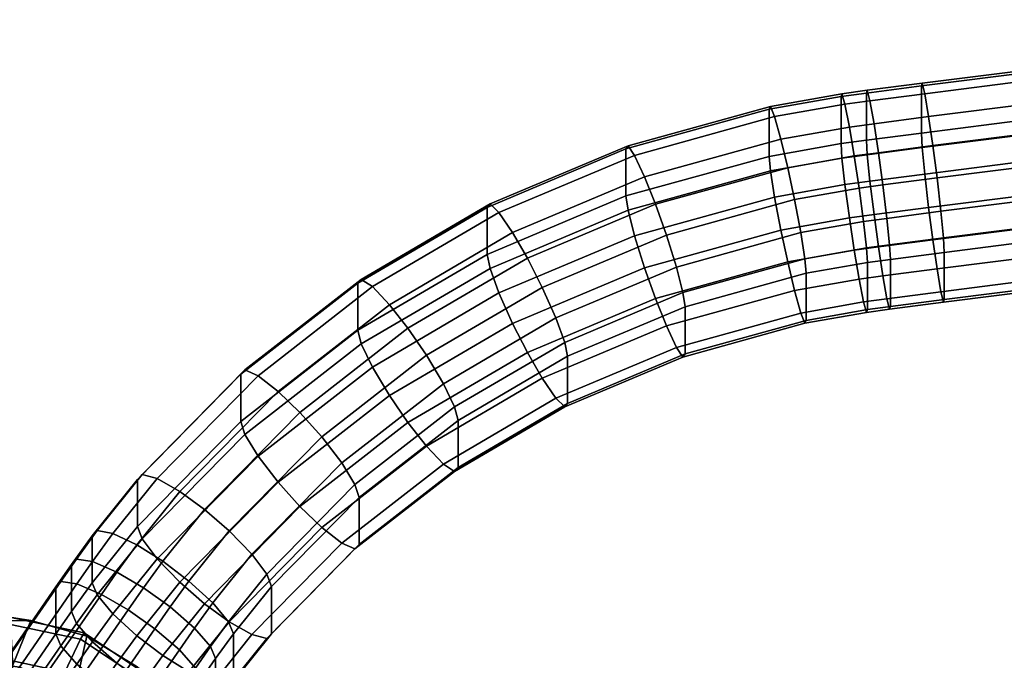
# Model space of a CAD drawing. Header units: millimetres. Extents: x -265 to 265, y -265 to 327.
# Tile 214 of 256: x -210 to -153, y 284 to 320. Entities that reach past the tile are written whole.
import ezdxf

# ---------------------------------------------------------------- set-up
doc = ezdxf.new("R2010")
doc.units = ezdxf.units.MM
doc.header["$MEASUREMENT"] = 0
doc.layers.add('ram', color=7, linetype='Continuous')

msp = doc.modelspace()

# ---------------------------------------------------------------- meshes
at = {"layer": 'ram'}
mesh = msp.add_polyface(dxfattribs=at)
corners = [(-150.75, 312.084, 800.956), (-150.533, 310.165, 800.339), (-125.554, 312.993, 799.545), (-125.733, 314.917, 800.162), (-150.986, 313.937, 800.801), (-125.928, 316.774, 800.005), (-151.223, 315.599, 799.97), (-126.123, 318.441, 799.173), (-151.439, 316.917, 798.444), (-126.303, 319.763, 797.646), (-151.582, 317.522, 796.514), (-126.421, 320.371, 795.714), (-151.627, 317.36, 794.648), (-126.458, 320.21, 793.848), (-151.627, 314.659, 785.019), (-126.458, 317.508, 784.22), (-151.582, 313.826, 783.342), (-126.421, 316.675, 782.542), (-151.439, 312.305, 782.008), (-126.303, 315.151, 781.209), (-151.223, 310.386, 781.39), (-126.123, 313.228, 780.593), (-150.986, 308.533, 781.545), (-125.928, 311.371, 780.749), (-150.75, 306.871, 782.376), (-125.733, 309.703, 781.581), (-150.533, 305.553, 783.902), (-125.554, 308.381, 783.109), (-156.578, 307.025, 797.548), (-156.578, 304.323, 787.92), (-150.346, 305.11, 787.699), (-150.346, 307.812, 797.327), (-156.625, 307.857, 799.226), (-150.391, 308.644, 799.005), (-156.771, 309.378, 800.56), (-156.994, 311.296, 801.178), (-157.237, 313.148, 801.023), (-157.479, 314.81, 800.192), (-157.703, 316.127, 798.666), (-157.85, 316.731, 796.736), (-157.896, 316.569, 794.87), (-157.896, 313.867, 785.241), (-157.85, 313.035, 783.563), (-157.703, 311.515, 782.23), (-157.479, 309.596, 781.612), (-157.237, 307.744, 781.766), (-156.994, 306.083, 782.597), (-156.771, 304.766, 784.123), (-156.625, 304.161, 786.054), (-150.391, 304.948, 785.833), (-159.671, 306.623, 797.661), (-159.671, 303.921, 788.032), (-159.719, 307.455, 799.339), (-159.873, 308.974, 800.673), (-160.107, 310.891, 801.291), (-160.36, 312.741, 801.137), (-160.614, 314.402, 800.306), (-160.848, 315.718, 798.781), (-161.002, 316.321, 796.851), (-161.002, 312.625, 783.679), (-161.051, 313.457, 785.357), (-160.848, 311.105, 782.344), (-160.614, 309.188, 781.726), (-160.36, 307.338, 781.881), (-160.107, 305.678, 782.711), (-159.873, 304.362, 784.237), (-159.719, 303.759, 786.166)]
mesh.append_faces([[corners[k] for k in face] for face in [(0, 1, 2, 3), (4, 0, 3, 5), (6, 4, 5, 7), (8, 6, 7, 9), (10, 8, 9, 11), (12, 10, 11, 13), (14, 12, 13, 15), (16, 14, 15, 17), (18, 16, 17, 19), (20, 18, 19, 21), (22, 20, 21, 23), (24, 22, 23, 25), (26, 24, 25, 27), (28, 29, 30, 31), (32, 28, 31, 33), (34, 32, 33, 1), (35, 34, 1, 0), (36, 35, 0, 4), (37, 36, 4, 6), (38, 37, 6, 8), (39, 38, 8, 10), (40, 39, 10, 12), (41, 40, 12, 14), (42, 41, 14, 16), (43, 42, 16, 18), (44, 43, 18, 20), (45, 44, 20, 22), (46, 45, 22, 24), (47, 46, 24, 26), (48, 47, 26, 49), (29, 48, 49, 30), (50, 51, 29, 28), (52, 50, 28, 32), (53, 52, 32, 34), (54, 53, 34, 35), (55, 54, 35, 36), (56, 55, 36, 37), (57, 56, 37, 38), (58, 57, 38, 39), (59, 60, 41, 42), (61, 59, 42, 43), (62, 61, 43, 44), (63, 62, 44, 45), (64, 63, 45, 46), (65, 64, 46, 47), (66, 65, 47, 48), (51, 66, 48, 29)]])
mesh = msp.add_polyface(dxfattribs=at)
corners = [(-161.051, 316.159, 794.985), (-161.002, 316.321, 796.851), (-157.85, 316.731, 796.736), (-157.896, 316.569, 794.87), (-161.051, 313.457, 785.357), (-157.896, 313.867, 785.241), (-160.992, 306.443, 797.711), (-160.992, 303.742, 788.083), (-159.671, 303.921, 788.032), (-159.671, 306.623, 797.661), (-161.045, 307.275, 799.389), (-159.719, 307.455, 799.339), (-161.214, 308.792, 800.724), (-159.873, 308.974, 800.673), (-161.471, 310.707, 801.343), (-160.107, 310.891, 801.291), (-161.748, 312.553, 801.19), (-160.36, 312.741, 801.137), (-162.027, 314.21, 800.36), (-160.614, 314.402, 800.306), (-162.283, 315.522, 798.835), (-160.848, 315.718, 798.781), (-162.452, 316.124, 796.906), (-162.506, 315.961, 795.04), (-162.506, 313.26, 785.412), (-162.452, 312.428, 783.734), (-161.002, 312.625, 783.679), (-162.283, 310.911, 782.399), (-160.848, 311.105, 782.344), (-162.027, 308.997, 781.78), (-160.614, 309.188, 781.726), (-161.748, 307.15, 781.933), (-160.36, 307.338, 781.881), (-161.471, 305.493, 782.763), (-160.107, 305.678, 782.711), (-161.214, 304.181, 784.287), (-159.873, 304.362, 784.237), (-161.045, 303.579, 786.217), (-159.719, 303.759, 786.166), (-164.514, 305.823, 797.885), (-164.514, 303.121, 788.257), (-164.588, 306.65, 799.564), (-164.822, 308.156, 800.902), (-165.182, 310.052, 801.527), (-165.57, 311.879, 801.379), (-165.96, 313.515, 800.555), (-166.318, 314.81, 799.035), (-166.554, 315.4, 797.109), (-166.628, 315.233, 795.245), (-166.628, 312.531, 785.616), (-166.554, 311.704, 783.937), (-166.318, 310.198, 782.599), (-165.96, 308.302, 781.975), (-165.57, 306.475, 782.123), (-165.182, 304.838, 782.947), (-164.822, 303.544, 784.466), (-164.588, 302.954, 786.392), (-171.463, 303.901, 798.424), (-171.463, 301.199, 788.796), (-171.582, 304.717, 800.107), (-171.959, 306.183, 801.456), (-172.533, 308.019, 802.097), (-173.156, 309.781, 801.967), (-172.533, 302.806, 783.517), (-173.156, 304.378, 782.711), (-171.959, 301.571, 785.02), (-171.582, 301.02, 786.935)]
mesh.append_faces([[corners[k] for k in face] for face in [(0, 1, 2, 3), (4, 0, 3, 5), (6, 7, 8, 9), (10, 6, 9, 11), (12, 10, 11, 13), (14, 12, 13, 15), (16, 14, 15, 17), (18, 16, 17, 19), (20, 18, 19, 21), (22, 20, 21, 1), (23, 22, 1, 0), (24, 23, 0, 4), (25, 24, 4, 26), (27, 25, 26, 28), (29, 27, 28, 30), (31, 29, 30, 32), (33, 31, 32, 34), (35, 33, 34, 36), (37, 35, 36, 38), (7, 37, 38, 8), (39, 40, 7, 6), (41, 39, 6, 10), (42, 41, 10, 12), (43, 42, 12, 14), (44, 43, 14, 16), (45, 44, 16, 18), (46, 45, 18, 20), (47, 46, 20, 22), (48, 47, 22, 23), (49, 48, 23, 24), (50, 49, 24, 25), (51, 50, 25, 27), (52, 51, 27, 29), (53, 52, 29, 31), (54, 53, 31, 33), (55, 54, 33, 35), (56, 55, 35, 37), (40, 56, 37, 7), (57, 58, 40, 39), (59, 57, 39, 41), (60, 59, 41, 42), (61, 60, 42, 43), (62, 61, 43, 44), (63, 64, 53, 54), (65, 63, 54, 55), (66, 65, 55, 56), (58, 66, 56, 40)]])
mesh = msp.add_polyface(dxfattribs=at)
corners = [(-173.781, 311.354, 801.161), (-173.156, 309.781, 801.967), (-165.57, 311.879, 801.379), (-165.96, 313.515, 800.555), (-174.355, 312.589, 799.659), (-166.318, 314.81, 799.035), (-174.732, 313.139, 797.744), (-166.554, 315.4, 797.109), (-174.852, 312.96, 795.882), (-166.628, 315.233, 795.245), (-174.852, 310.258, 786.254), (-166.628, 312.531, 785.616), (-174.732, 309.443, 784.571), (-166.554, 311.704, 783.937), (-174.355, 307.977, 783.222), (-166.318, 310.198, 782.599), (-173.781, 306.14, 782.581), (-165.96, 308.302, 781.975), (-173.156, 304.378, 782.711), (-165.57, 306.475, 782.123), (-178.205, 301.06, 799.221), (-178.205, 298.358, 789.593), (-171.463, 301.199, 788.796), (-171.463, 303.901, 798.424), (-178.367, 301.857, 800.909), (-171.582, 304.717, 800.107), (-178.881, 303.266, 802.274), (-171.959, 306.183, 801.456), (-179.662, 305.015, 802.94), (-172.533, 308.019, 802.097), (-180.511, 306.683, 802.837), (-181.359, 308.16, 802.058), (-182.141, 309.307, 800.579), (-182.654, 309.801, 798.68), (-182.816, 309.604, 796.824), (-182.816, 306.902, 787.196), (-182.654, 306.105, 785.508), (-182.141, 304.696, 784.143), (-181.359, 302.947, 783.477), (-180.511, 301.28, 783.581), (-179.662, 299.802, 784.36), (-172.533, 302.806, 783.517), (-178.881, 298.654, 785.838), (-171.959, 301.571, 785.02), (-178.367, 298.161, 787.737), (-171.582, 301.02, 786.935), (-184.492, 297.38, 800.254), (-184.492, 294.679, 790.626), (-184.694, 298.154, 801.948), (-185.335, 299.488, 803.334), (-186.311, 301.124, 804.032), (-187.37, 302.668, 803.963), (-188.43, 304.022, 803.219), (-189.404, 305.056, 801.772), (-190.045, 305.475, 799.894), (-190.248, 305.254, 798.045), (-190.248, 302.552, 788.416), (-190.045, 301.779, 786.722), (-189.404, 300.444, 785.336), (-188.43, 298.809, 784.638), (-187.37, 297.265, 784.707), (-186.311, 295.91, 785.452), (-185.335, 294.876, 786.898), (-184.694, 294.458, 788.776), (-190.174, 292.959, 801.494), (-190.174, 290.257, 791.866), (-190.412, 290.009, 790.025)]
mesh.append_faces([[corners[k] for k in face] for face in [(0, 1, 2, 3), (4, 0, 3, 5), (6, 4, 5, 7), (8, 6, 7, 9), (10, 8, 9, 11), (12, 10, 11, 13), (14, 12, 13, 15), (16, 14, 15, 17), (18, 16, 17, 19), (20, 21, 22, 23), (24, 20, 23, 25), (26, 24, 25, 27), (28, 26, 27, 29), (30, 28, 29, 1), (31, 30, 1, 0), (32, 31, 0, 4), (33, 32, 4, 6), (34, 33, 6, 8), (35, 34, 8, 10), (36, 35, 10, 12), (37, 36, 12, 14), (38, 37, 14, 16), (39, 38, 16, 18), (40, 39, 18, 41), (42, 40, 41, 43), (44, 42, 43, 45), (21, 44, 45, 22), (46, 47, 21, 20), (48, 46, 20, 24), (49, 48, 24, 26), (50, 49, 26, 28), (51, 50, 28, 30), (52, 51, 30, 31), (53, 52, 31, 32), (54, 53, 32, 33), (55, 54, 33, 34), (56, 55, 34, 35), (57, 56, 35, 36), (58, 57, 36, 37), (59, 58, 37, 38), (60, 59, 38, 39), (61, 60, 39, 40), (62, 61, 40, 42), (63, 62, 42, 44), (47, 63, 44, 21), (64, 65, 47, 46), (65, 66, 63, 47)]])
mesh = msp.add_polyface(dxfattribs=at)
corners = [(-190.412, 293.705, 803.197), (-190.174, 292.959, 801.494), (-184.492, 297.38, 800.254), (-184.694, 298.154, 801.948), (-191.168, 294.949, 804.608), (-185.335, 299.488, 803.334), (-192.318, 296.448, 805.344), (-186.311, 301.124, 804.032), (-193.568, 297.844, 805.317), (-187.37, 302.668, 803.963), (-194.818, 299.05, 804.614), (-188.43, 304.022, 803.219), (-195.969, 299.947, 803.206), (-189.404, 305.056, 801.772), (-196.725, 300.277, 801.353), (-190.045, 305.475, 799.894), (-196.963, 300.027, 799.511), (-190.248, 305.254, 798.045), (-196.963, 297.326, 789.883), (-190.248, 302.552, 788.416), (-196.725, 296.581, 788.181), (-190.045, 301.779, 786.722), (-195.969, 295.336, 786.769), (-189.404, 300.444, 785.336), (-194.818, 293.837, 786.034), (-188.43, 298.809, 784.638), (-193.568, 292.441, 786.061), (-187.37, 297.265, 784.707), (-192.318, 291.235, 786.764), (-186.311, 295.91, 785.452), (-191.168, 290.338, 788.172), (-185.335, 294.876, 786.898), (-190.412, 290.009, 790.025), (-184.694, 294.458, 788.776), (-195.2, 287.849, 802.928), (-195.2, 285.147, 793.3), (-190.174, 290.257, 791.866), (-195.471, 288.562, 804.64), (-196.328, 289.704, 806.08), (-197.633, 291.047, 806.86), (-199.05, 292.272, 806.88), (-200.467, 293.309, 806.225), (-201.771, 294.05, 804.86), (-202.629, 294.276, 803.036), (-202.898, 293.995, 801.204), (-202.898, 291.293, 791.576), (-202.629, 290.581, 789.864), (-201.771, 289.438, 788.424), (-200.467, 288.095, 787.644), (-199.05, 286.869, 787.624), (-197.633, 285.833, 788.279), (-196.328, 285.092, 789.644), (-199.948, 288.168, 807.667), (-198.574, 286.911, 806.864), (-201.439, 289.3, 807.714), (-202.932, 290.243, 807.085), (-204.306, 290.898, 805.745), (-205.208, 291.068, 803.937), (-205.492, 290.769, 802.109), (-205.492, 288.067, 792.481), (-205.208, 287.372, 790.764), (-204.306, 286.286, 789.309), (-204.073, 288.673, 807.526), (-202.549, 287.774, 808.142), (-205.477, 289.287, 806.197), (-206.398, 289.43, 804.396), (-206.689, 289.123, 802.571), (-206.689, 286.421, 792.943), (-206.366, 288.008, 806.556), (-204.957, 287.402, 807.882)]
mesh.append_faces([[corners[k] for k in face] for face in [(0, 1, 2, 3), (4, 0, 3, 5), (6, 4, 5, 7), (8, 6, 7, 9), (10, 8, 9, 11), (12, 10, 11, 13), (14, 12, 13, 15), (16, 14, 15, 17), (18, 16, 17, 19), (20, 18, 19, 21), (22, 20, 21, 23), (24, 22, 23, 25), (26, 24, 25, 27), (28, 26, 27, 29), (30, 28, 29, 31), (32, 30, 31, 33), (34, 35, 36, 1), (37, 34, 1, 0), (38, 37, 0, 4), (39, 38, 4, 6), (40, 39, 6, 8), (41, 40, 8, 10), (42, 41, 10, 12), (43, 42, 12, 14), (44, 43, 14, 16), (45, 44, 16, 18), (46, 45, 18, 20), (47, 46, 20, 22), (48, 47, 22, 24), (49, 48, 24, 26), (50, 49, 26, 28), (51, 50, 28, 30), (52, 53, 38, 39), (54, 52, 39, 40), (55, 54, 40, 41), (56, 55, 41, 42), (57, 56, 42, 43), (58, 57, 43, 44), (59, 58, 44, 45), (60, 59, 45, 46), (61, 60, 46, 47), (62, 63, 54, 55), (64, 62, 55, 56), (65, 64, 56, 57), (66, 65, 57, 58), (67, 66, 58, 59), (68, 69, 62, 64)]])
mesh = msp.add_polyface(dxfattribs=at)
corners = [(-202.76, 282.576, 847.883), (-200.486, 279.251, 848.658), (-199.885, 279.221, 847.514), (-202.316, 282.776, 846.685), (-204.496, 281.251, 849.982), (-202.785, 278.751, 850.565), (-206.163, 284.831, 847.486), (-205.955, 285.188, 846.261), (-207.055, 282.948, 849.684), (-200.75, 280.837, 845.787), (-202.965, 283.276, 845.257), (-205.801, 285.011, 844.967), (-203.165, 277.867, 829.204), (-206.826, 280.412, 828.744), (-195.471, 284.866, 791.468), (-196.328, 285.092, 789.644), (-191.168, 290.338, 788.172), (-190.412, 290.009, 790.025), (-195.2, 285.147, 793.3), (-190.174, 290.257, 791.866), (-197.387, 285.13, 803.691), (-197.387, 282.429, 794.063), (-195.2, 287.849, 802.928), (-197.672, 285.825, 805.408), (-195.471, 288.562, 804.64), (-198.574, 286.911, 806.864), (-196.328, 289.704, 806.08), (-202.932, 285.03, 788.505), (-204.306, 286.286, 789.309), (-201.771, 289.438, 788.424), (-200.467, 288.095, 787.644), (-201.439, 283.897, 788.458), (-199.05, 286.869, 787.624), (-199.948, 282.954, 789.087), (-197.633, 285.833, 788.279), (-198.574, 282.299, 790.427), (-197.672, 282.129, 792.235), (-198.409, 283.725, 804.086), (-198.409, 281.023, 794.457), (-198.699, 284.411, 805.804), (-199.621, 285.47, 807.268), (-201.025, 286.686, 808.083), (-199.948, 288.168, 807.667), (-202.549, 287.774, 808.142), (-201.439, 289.3, 807.714), (-206.398, 285.734, 791.224), (-206.689, 286.421, 792.943), (-205.492, 288.067, 792.481), (-205.208, 287.372, 790.764), (-205.477, 284.676, 789.761), (-204.073, 283.46, 788.945), (-202.549, 282.371, 788.886), (-201.025, 281.473, 789.503), (-199.621, 280.858, 790.832), (-198.699, 280.715, 792.632), (-199.269, 282.488, 804.433), (-199.269, 279.786, 794.805), (-199.561, 283.172, 806.152), (-200.486, 284.226, 807.617), (-201.896, 285.434, 808.435), (-203.426, 286.512, 808.496), (-204.957, 287.402, 807.882), (-204.073, 288.673, 807.526), (-204.957, 282.188, 789.302), (-206.366, 283.396, 790.12), (-203.426, 281.109, 789.24), (-201.896, 280.22, 789.854), (-200.486, 279.614, 791.181), (-203.787, 279.456, 808.956), (-202.86, 278.403, 807.49), (-205.197, 280.661, 809.774), (-206.729, 281.739, 809.836), (-208.261, 282.626, 809.222)]
mesh.append_faces([[corners[k] for k in face] for face in [(0, 1, 2, 3), (4, 5, 1, 0), (6, 0, 3, 7), (8, 4, 0, 6), (3, 9, 10, 10), (10, 11, 7, 3), (2, 9, 3, 3), (12, 13, 11, 10), (12, 10, 9, 9), (14, 15, 16, 17), (18, 14, 17, 19), (20, 21, 18, 22), (23, 20, 22, 24), (25, 23, 24, 26), (27, 28, 29, 30), (31, 27, 30, 32), (33, 31, 32, 34), (35, 33, 34, 15), (36, 35, 15, 14), (21, 36, 14, 18), (37, 38, 21, 20), (39, 37, 20, 23), (40, 39, 23, 25), (41, 40, 25, 42), (43, 41, 42, 44), (45, 46, 47, 48), (49, 45, 48, 28), (50, 49, 28, 27), (51, 50, 27, 31), (52, 51, 31, 33), (53, 52, 33, 35), (54, 53, 35, 36), (38, 54, 36, 21), (55, 56, 38, 37), (57, 55, 37, 39), (58, 57, 39, 40), (59, 58, 40, 41), (60, 59, 41, 43), (61, 60, 43, 62), (63, 64, 49, 50), (65, 63, 50, 51), (66, 65, 51, 52), (67, 66, 52, 53), (68, 69, 57, 58), (70, 68, 58, 59), (71, 70, 59, 60), (72, 71, 60, 61)]])
mesh = msp.add_polyface(dxfattribs=at)
corners = [(-210, 276.268, 852.916), (-206.125, 277.684, 851.98), (-207.038, 279.019, 851.669), (-208.404, 279.926, 851.509), (-204.496, 281.251, 849.982), (-207.055, 282.948, 849.684), (-210.177, 285.674, 847.528), (-206.163, 284.831, 847.486), (-205.955, 285.188, 846.261), (-210.248, 286.089, 846.305), (-210.074, 283.582, 849.715), (-210.018, 280.264, 851.526), (-214.19, 284.976, 848.002), (-214.54, 285.343, 846.813), (-213.093, 283.057, 850.072), (-211.63, 279.984, 851.716), (-217.593, 282.844, 848.836), (-218.18, 283.062, 847.705), (-215.652, 281.453, 850.7), (-212.996, 279.127, 852.052), (-219.867, 279.601, 849.903), (-220.61, 279.595, 848.846), (-217.361, 279.014, 851.502), (-213.91, 277.824, 852.48), (-209.018, 285.896, 844.941), (-212.346, 285.857, 845.183), (-215.504, 284.898, 845.672), (-218.228, 283.098, 846.365), (-220.286, 280.61, 847.206), (-205.801, 285.011, 844.967), (-221.506, 277.643, 848.124), (-215.15, 280.752, 828.544), (-219.172, 278.562, 829.438), (-210.847, 281.411, 828.742), (-221.931, 274.996, 830.631), (-206.826, 280.412, 828.744), (-207.292, 288.146, 804.757), (-206.366, 288.008, 806.556), (-205.477, 289.287, 806.197), (-206.398, 289.43, 804.396), (-207.584, 287.836, 802.932), (-206.689, 289.123, 802.571), (-207.584, 285.135, 793.304), (-206.689, 286.421, 792.943), (-207.292, 284.449, 791.584), (-206.398, 285.734, 791.224), (-206.366, 283.396, 790.12), (-205.477, 284.676, 789.761), (-209.671, 283.23, 807.896), (-208.261, 282.626, 809.222), (-204.957, 287.402, 807.882), (-210.598, 283.367, 806.098), (-210.89, 283.057, 804.273), (-210.89, 280.355, 794.645), (-210.598, 279.671, 792.925), (-209.671, 278.619, 791.46), (-208.261, 277.413, 790.642), (-204.957, 282.188, 789.302), (-216.279, 273.685, 810.575), (-214.869, 273.081, 811.901), (-217.207, 273.822, 808.776), (-217.498, 273.512, 806.951)]
mesh.append_faces([[corners[k] for k in face] for face in [(0, 1, 2, 2), (3, 2, 4, 5), (0, 2, 3, 3), (6, 7, 8, 9), (10, 5, 7, 6), (11, 3, 5, 10), (0, 3, 11, 11), (12, 6, 9, 13), (14, 10, 6, 12), (15, 11, 10, 14), (0, 11, 15, 15), (16, 12, 13, 17), (18, 14, 12, 16), (19, 15, 14, 18), (0, 15, 19, 19), (20, 16, 17, 21), (22, 18, 16, 20), (23, 19, 18, 22), (0, 19, 23, 23), (9, 24, 25, 25), (26, 27, 17, 13), (27, 28, 21, 17), (13, 25, 26, 26), (29, 24, 9, 8), (25, 13, 9, 9), (21, 28, 30, 30), (31, 32, 27, 26), (25, 33, 31, 31), (32, 34, 28, 27), (26, 25, 31, 31), (35, 33, 24, 29), (25, 24, 33, 33), (36, 37, 38, 39), (40, 36, 39, 41), (42, 40, 41, 43), (44, 42, 43, 45), (46, 44, 45, 47), (48, 49, 50, 37), (51, 48, 37, 36), (52, 51, 36, 40), (53, 52, 40, 42), (54, 53, 42, 44), (55, 54, 44, 46), (56, 55, 46, 57), (58, 59, 49, 48), (60, 58, 48, 51), (61, 60, 51, 52)]])

doc.saveas('drawing.dxf')
